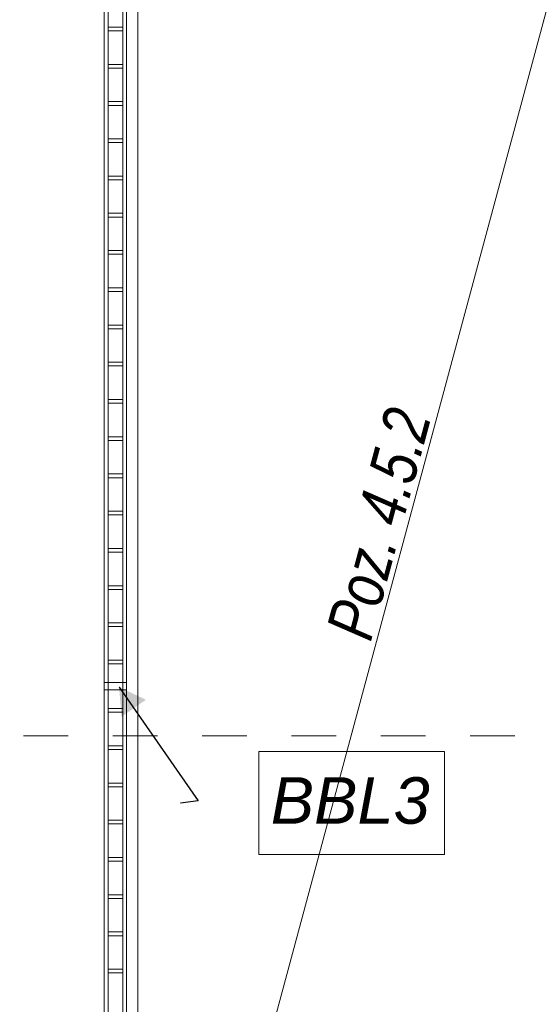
# Model space of a CAD drawing. Header units: millimetres. Extents: x -52968 to 399385, y -141133 to 110561.
# Tile 41 of 146: x 62953 to 64351, y -106487 to -103843. Entities that reach past the tile are written whole.
import ezdxf

# ---------------------------------------------------------------- set-up
doc = ezdxf.new("R2010")
doc.units = ezdxf.units.MM
doc.linetypes.add('SIM-Wegliniec-21.07.2025-Parter$0$Przerywana', pattern=[240, 120, -120])
doc.layers.add('_xref', color=250, linetype='Continuous')
for name, color, linetype, lineweight in [('SIM-Wegliniec-21.07.2025-Parter$0$A-Przekroje_Nr_pióra__5', 250, 'Continuous', 0), ('SIM-Wegliniec-21.07.2025-Parter$0$Nowe_A-Balkony_Nr_pióra__89', 250, 'Continuous', 0), ('SIM-Wegliniec-21.07.2025-Parter$0$Nowe_A-Balustrady_Nr_pióra__11', 250, 'Continuous', 0), ('SIM-Wegliniec-21.07.2025-Parter$0$Nowe_A-Balustrady_Nr_pióra__91', 250, 'Continuous', 0), ('SIM-Wegliniec-21.07.2025-Parter$0$Nowe_A-Konstrukcja Opis_Nr_pióra__58', 250, 'Continuous', 0), ('SIM-Wegliniec-21.07.2025-Parter$0$Nowe_A-Konstrukcja Opis_Nr_pióra__78', 250, 'Continuous', 0)]:
    doc.layers.add(name, color=color, linetype=linetype, lineweight=lineweight)
doc.styles.add('SIM-Wegliniec-21.07.2025-Parter$0$STYL_AUTOMATYCZNY_3', font='arial.ttf')
doc.styles.add('SIM-Wegliniec-21.07.2025-Parter$0$STYL_AUTOMATYCZNY_5', font='arial.ttf', dxfattribs={"width": 0.8})
doc.dimstyles.new('SIM-Wegliniec-21.07.2025-Parter$0$STYL_AUTOMATYCZNY__9', dxfattribs={"dimtxt": 0.18, "dimasz": 76, "dimexe": 0.18, "dimexo": 0.0625, "dimgap": 0, "dimtad": 0, "dimtih": 1, "dimtoh": 1, "dimdec": 4, "dimzin": 0, "dimdsep": 46, "dimcen": 0.09, "dimadec": 0, "dimazin": 0, "dimtfac": 1, "dimtdec": 4, "dimtmove": 0, "dimatfit": 3, "dimldrblk": 'SIM-Wegliniec-21.07.2025-Parter$0$ARROWHEAD_16', "dimfxl": 1, "dimtolj": 1, "dimtzin": 0, "dimarcsym": 0})

# ---------------------------------------------------------------- blocks, each defined once
blk = doc.blocks.new('SIM-Wegliniec-21.07.2025-Parter$0$ARROWHEAD_16')
at = {"linetype": 'Continuous', "lineweight": 0}
blk.add_hatch(color=0, dxfattribs=at).paths.add_polyline_path([(-0.9093, 0.525), (0, 0), (-0.9093, -0.525)])
at = {"color": 0, "linetype": 'Continuous', "lineweight": 0}
blk.add_line((0, 0), (-1, 0), dxfattribs=at)
blk = doc.blocks.new('SIM-Wegliniec-21.07.2025-Parter')
at = {"layer": 'SIM-Wegliniec-21.07.2025-Parter$0$A-Przekroje_Nr_pióra__5', "linetype": 'SIM-Wegliniec-21.07.2025-Parter$0$Przerywana', "lineweight": 13}
blk.add_line((60083, -105766), (93169.8, -105766), dxfattribs=at)
at = {"layer": 'SIM-Wegliniec-21.07.2025-Parter$0$Nowe_A-Balkony_Nr_pióra__89', "linetype": 'Continuous', "lineweight": 13, "flags": 128}
blk.add_lwpolyline([(64980.1, -101542.6), (63270.1, -101542.6), (63270.1, -107892.6), (64980.1, -107892.6)], close=True, dxfattribs=at)
at = {"layer": 'SIM-Wegliniec-21.07.2025-Parter$0$Nowe_A-Balustrady_Nr_pióra__11', "linetype": 'Continuous', "lineweight": 13, "flags": 128}
for points in [[(63190.1, -103872.6), (63230.1, -103872.6), (63230.1, -103862.6), (63190.1, -103862.6)], [(63190.1, -103972.6), (63230.1, -103972.6), (63230.1, -103962.6), (63190.1, -103962.6)], [(63190.1, -104072.6), (63230.1, -104072.6), (63230.1, -104062.6), (63190.1, -104062.6)], [(63190.1, -104172.6), (63230.1, -104172.6), (63230.1, -104162.6), (63190.1, -104162.6)], [(63190.1, -104272.6), (63230.1, -104272.6), (63230.1, -104262.6), (63190.1, -104262.6)], [(63190.1, -104372.6), (63230.1, -104372.6), (63230.1, -104362.6), (63190.1, -104362.6)], [(63190.1, -104472.6), (63230.1, -104472.6), (63230.1, -104462.6), (63190.1, -104462.6)], [(63190.1, -104572.6), (63230.1, -104572.6), (63230.1, -104562.6), (63190.1, -104562.6)], [(63190.1, -104672.6), (63230.1, -104672.6), (63230.1, -104662.6), (63190.1, -104662.6)], [(63190.1, -104772.6), (63230.1, -104772.6), (63230.1, -104762.6), (63190.1, -104762.6)], [(63190.1, -104872.6), (63230.1, -104872.6), (63230.1, -104862.6), (63190.1, -104862.6)], [(63190.1, -104972.6), (63230.1, -104972.6), (63230.1, -104962.6), (63190.1, -104962.6)], [(63190.1, -105072.6), (63230.1, -105072.6), (63230.1, -105062.6), (63190.1, -105062.6)], [(63190.1, -105172.6), (63230.1, -105172.6), (63230.1, -105162.6), (63190.1, -105162.6)], [(63190.1, -105272.6), (63230.1, -105272.6), (63230.1, -105262.6), (63190.1, -105262.6)], [(63190.1, -105372.6), (63230.1, -105372.6), (63230.1, -105362.6), (63190.1, -105362.6)], [(63190.1, -105472.6), (63230.1, -105472.6), (63230.1, -105462.6), (63190.1, -105462.6)], [(63190.1, -105572.6), (63230.1, -105572.6), (63230.1, -105562.6), (63190.1, -105562.6)], [(63180.1, -105642.6), (63240.1, -105642.6), (63240.1, -105622.6), (63180.1, -105622.6)], [(63190.1, -105702.6), (63230.1, -105702.6), (63230.1, -105692.6), (63190.1, -105692.6)], [(63190.1, -105802.6), (63230.1, -105802.6), (63230.1, -105792.6), (63190.1, -105792.6)], [(63190.1, -105902.6), (63230.1, -105902.6), (63230.1, -105892.6), (63190.1, -105892.6)], [(63190.1, -106002.6), (63230.1, -106002.6), (63230.1, -105992.6), (63190.1, -105992.6)], [(63190.1, -106102.6), (63230.1, -106102.6), (63230.1, -106092.6), (63190.1, -106092.6)], [(63190.1, -106202.6), (63230.1, -106202.6), (63230.1, -106192.6), (63190.1, -106192.6)], [(63190.1, -106302.6), (63230.1, -106302.6), (63230.1, -106292.6), (63190.1, -106292.6)], [(63190.1, -106402.6), (63230.1, -106402.6), (63230.1, -106392.6), (63190.1, -106392.6)]]:
    blk.add_lwpolyline(points, close=True, dxfattribs=at)
at = {"layer": 'SIM-Wegliniec-21.07.2025-Parter$0$Nowe_A-Balustrady_Nr_pióra__91', "linetype": 'Continuous', "lineweight": 13}
for p, q in [((63180.1, -101452.6), (63180.1, -107982.6)), ((63190.1, -101462.6), (63190.1, -107972.6)), ((63230.1, -107932.6), (63230.1, -101502.6)), ((63240.1, -107922.6), (63240.1, -101512.6))]:
    blk.add_line(p, q, dxfattribs=at)
at = {"layer": 'SIM-Wegliniec-21.07.2025-Parter$0$Nowe_A-Konstrukcja Opis_Nr_pióra__58', "linetype": 'Continuous', "lineweight": 13}
blk.add_lwpolyline([(63270.1, -107892.6), (64980.1, -101542.6)], dxfattribs=at)
at = {"layer": 'SIM-Wegliniec-21.07.2025-Parter$0$Nowe_A-Konstrukcja Opis_Nr_pióra__78', "linetype": 'Continuous', "lineweight": 13, "flags": 128}
blk.add_lwpolyline([(63594.9, -105808.2), (64094.3, -105808.2), (64094.3, -106084.7), (63594.9, -106084.7)], close=True, dxfattribs=at)
at = {"layer": 'SIM-Wegliniec-21.07.2025-Parter$0$Nowe_A-Konstrukcja Opis_Nr_pióra__58', "linetype": 'Continuous', "lineweight": 13, "insert": (63897.3, -105516.2), "char_height": 125, "attachment_point": 7, "rotation": 74.9283, "style": 'SIM-Wegliniec-21.07.2025-Parter$0$STYL_AUTOMATYCZNY_5'}
blk.add_mtext('\\A1;{\\pql;\\fArial|b0|i1|c238|p0;\\W0.800000;Poz. 4.5.2}', dxfattribs=at)
at = {"layer": 'SIM-Wegliniec-21.07.2025-Parter$0$Nowe_A-Konstrukcja Opis_Nr_pióra__78', "linetype": 'Continuous', "lineweight": 13, "insert": (64054.3, -105940.4), "char_height": 125, "attachment_point": 6, "style": 'SIM-Wegliniec-21.07.2025-Parter$0$STYL_AUTOMATYCZNY_3'}
blk.add_mtext('\\A1;{\\pqr;\\fArial|b0|i1|c238|p0;\\W1.000000;BBL\\fArial|b0|i1|c238|p0;\\W1.000000;3}', dxfattribs=at)
at = {"layer": 'SIM-Wegliniec-21.07.2025-Parter$0$Nowe_A-Konstrukcja Opis_Nr_pióra__78', "linetype": 'Continuous', "lineweight": 13, "annotation_type": 0, "has_hookline": 1, "hookline_direction": 0, "text_width": 419.8}
blk.add_leader([(63219.7, -105635), (63432.2, -105940.4), (63385.2, -105946.5)], dimstyle='SIM-Wegliniec-21.07.2025-Parter$0$STYL_AUTOMATYCZNY__9', dxfattribs=at)

msp = doc.modelspace()

# ---------------------------------------------------------------- block references
at = {"layer": '_xref'}
msp.add_blockref('SIM-Wegliniec-21.07.2025-Parter', (0, 0), dxfattribs=at)

doc.saveas('drawing.dxf')
